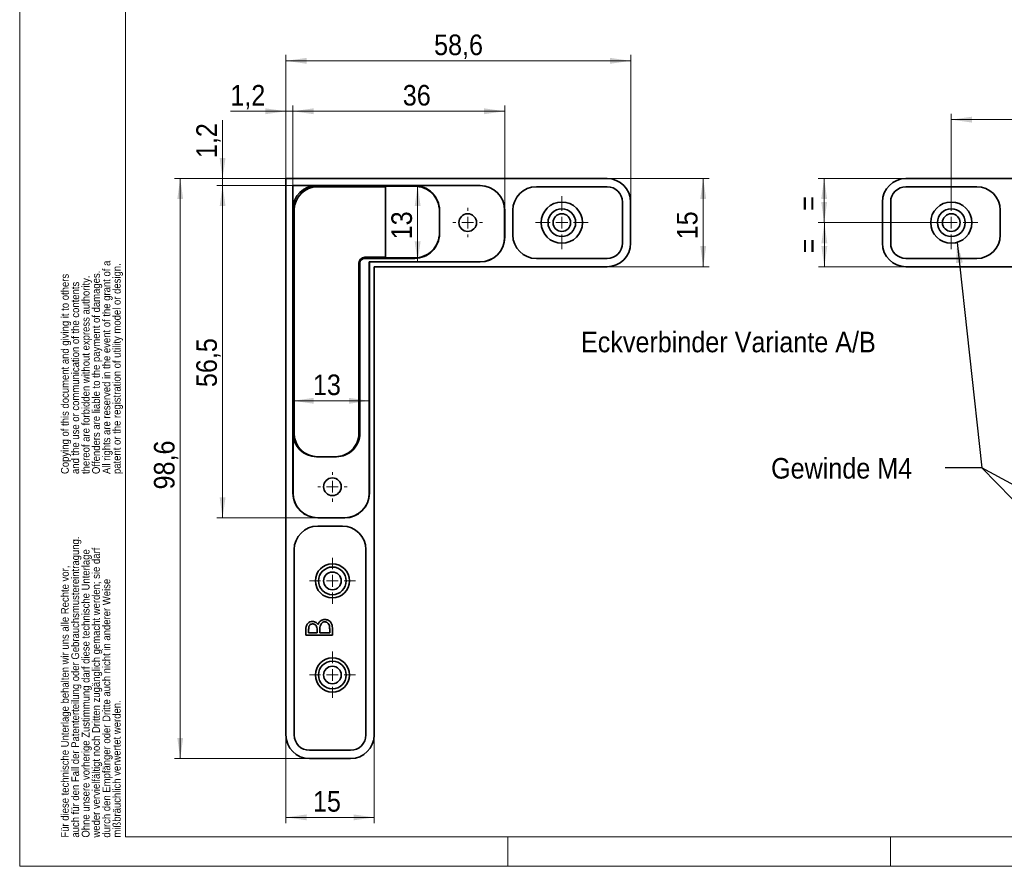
# Model space of a CAD drawing. Header units: millimetres. Extents: x 2 to 420, y 0 to 291.
# Tile 1 of 6: x 2 to 169, y 0 to 144. Entities that reach past the tile are written whole.
import ezdxf

# ---------------------------------------------------------------- set-up
doc = ezdxf.new("R2010")
doc.units = ezdxf.units.MM
doc.linetypes.add('SLD-Durchgehend', pattern=[0])
doc.styles.add('SLDTEXTSTYLE0', font='GOTHIC.TTF', dxfattribs={"width": 0.913})
doc.styles.get("Standard").update_dxf_attribs({"font": 'GOTHIC.TTF'})
doc.dimstyles.new('SLDDIMSTYLE0', dxfattribs={"dimtxt": 3.5, "dimasz": 3.5, "dimexe": 0, "dimexo": 0.0625, "dimgap": 0.875, "dimtad": 1, "dimrnd": 1e-09, "dimzin": 12, "dimdsep": 46, "dimtxsty": 'SLDTEXTSTYLE0', "dimsah": 1, "dimcen": 0.09, "dimadec": 0, "dimazin": 3, "dimtfac": 1, "dimtofl": 0, "dimtmove": 0, "dimatfit": 3, "dimfxl": 1, "dimfrac": 2, "dimtolj": 1, "dimtzin": 12, "dimarcsym": 0})
doc.dimstyles.new('SLDDIMSTYLE1', dxfattribs={"dimtxt": 3.5, "dimasz": 3.5, "dimexe": 0, "dimexo": 0.0625, "dimgap": 0.875, "dimtad": 1, "dimrnd": 1e-09, "dimzin": 12, "dimdsep": 46, "dimtxsty": 'SLDTEXTSTYLE0', "dimsah": 1, "dimcen": 0.09, "dimadec": 0, "dimazin": 3, "dimtfac": 1, "dimtmove": 0, "dimatfit": 0, "dimfxl": 1, "dimfrac": 2, "dimtolj": 1, "dimtzin": 12, "dimarcsym": 0})
doc.dimstyles.new('SLDDIMSTYLE2', dxfattribs={"dimtxt": 0.18, "dimasz": 3.5, "dimexe": 0, "dimexo": 0.0625, "dimgap": 0, "dimtad": 0, "dimtih": 1, "dimtoh": 1, "dimdec": 0, "dimrnd": 1e-09, "dimzin": 0, "dimdsep": 46, "dimtxsty": 'STANDARD', "dimsah": 1, "dimcen": 0.09, "dimadec": 0, "dimazin": 0, "dimtfac": 3.5, "dimtdec": 0, "dimtofl": 0, "dimtmove": 0, "dimatfit": 3, "dimfxl": 1, "dimfrac": 2, "dimtolj": 1, "dimtzin": 0, "dimarcsym": 0})

# ---------------------------------------------------------------- blocks, each defined once
blk = doc.blocks.new('SW_NOTE_3')
at = {"color": 0, "linetype": 'Continuous', "lineweight": 0, "char_height": 1.3229, "attachment_point": 1, "rotation": 90, "style": 'SLDTEXTSTYLE0'}
for s, insert in [('All rights are reserved in the event of the grant of a', (5.37, 0)), ('patent or the registration of utility model or design.', (7.13, 0)), ('Copying of this document and giving it to others', (-1.69, 0)), ('thereof are forbidden without express authority. ', (1.84, 0)), ('Offenders are liable to the payment of damages. ', (3.6, 0)), ('and the use or communication of the contents ', (0.07, 0))]:
    blk.add_mtext(s, dxfattribs=dict(at, insert=insert))
blk = doc.blocks.new('SW_NOTE_4')
at = {"color": 0, "linetype": 'Continuous', "lineweight": 0, "char_height": 1.3229, "attachment_point": 1, "rotation": 90, "style": 'SLDTEXTSTYLE0'}
for s, insert in [('auch für den Fall der Patenterteilung oder Gebrauchsmustereintragung. ', (0.07, 0)), ('Ohne unsere vorherige Zustimmung darf diese technische Unterlage ', (1.84, 0)), ('weder vervielfältigt noch Dritten zugänglich gemacht werden; sie darf', (3.6, 0)), ('Für diese technische Unterlage behalten wir uns alle Rechte vor, ', (-1.69, 0)), ('durch den Empfänger oder Dritte auch nicht in anderer Weise', (5.37, 0)), ('mißbräuchlich verwertet werden.', (7.13, 0))]:
    blk.add_mtext(s, dxfattribs=dict(at, insert=insert))
blk = doc.blocks.new('_D')
at = {"color": 3, "linetype": 'SLD-Durchgehend', "lineweight": 18}
for p, q in [((160.36, 114.42), (160.36, 128.42)), ((207.26, 127.42), (160.36, 127.42)), ((207.26, 117.42), (207.26, 128.42))]:
    blk.add_line(p, q, dxfattribs=at)
for points in [[(160.36, 127.42), (163.86, 126.92), (163.86, 127.92)], [(207.26, 127.42), (203.76, 127.92), (203.76, 126.92)]]:
    blk.add_solid(points, dxfattribs=at)
at = {"color": 3, "linetype": 'SLD-Durchgehend', "lineweight": 18, "insert": (180.23, 131.89), "char_height": 3.5, "attachment_point": 1, "style": 'SLDTEXTSTYLE0'}
blk.add_mtext('46,9', dxfattribs=at)
blk = doc.blocks.new('_D_2')
at = {"color": 3, "linetype": 'SLD-Durchgehend', "lineweight": 18}
for p, q in [((160.36, 109.92), (137.78, 109.92)), ((138.78, 102.42), (138.78, 109.92)), ((152.66, 102.42), (137.78, 102.42))]:
    blk.add_line(p, q, dxfattribs=at)
for points in [[(138.78, 109.92), (138.28, 106.42), (139.28, 106.42)], [(138.78, 102.42), (139.28, 105.92), (138.28, 105.92)]]:
    blk.add_solid(points, dxfattribs=at)
at = {"color": 3, "linetype": 'SLD-Durchgehend', "lineweight": 18, "insert": (134.31, 104.7), "char_height": 3.5, "attachment_point": 1, "rotation": 90, "style": 'SLDTEXTSTYLE0'}
blk.add_mtext('=', dxfattribs=at)
blk = doc.blocks.new('_D_3')
at = {"color": 3, "linetype": 'SLD-Durchgehend', "lineweight": 18}
for p, q in [((152.66, 117.42), (137.75, 117.42)), ((138.75, 109.92), (138.75, 117.42)), ((160.36, 109.92), (137.75, 109.92))]:
    blk.add_line(p, q, dxfattribs=at)
for points in [[(138.75, 117.42), (138.25, 113.92), (139.25, 113.92)], [(138.75, 109.92), (139.25, 113.42), (138.25, 113.42)]]:
    blk.add_solid(points, dxfattribs=at)
at = {"color": 3, "linetype": 'SLD-Durchgehend', "lineweight": 18, "insert": (134.28, 111.91), "char_height": 3.5, "attachment_point": 1, "rotation": 90, "style": 'SLDTEXTSTYLE0'}
blk.add_mtext('=', dxfattribs=at)
blk = doc.blocks.new('_D_4')
at = {"color": 7, "linetype": 'SLD-Durchgehend', "lineweight": 18}
for p, q in [((47.26, 117.42), (47.26, 138.42)), ((47.26, 137.42), (105.86, 137.42)), ((105.86, 113.42), (105.86, 138.42))]:
    blk.add_line(p, q, dxfattribs=at)
for points in [[(47.26, 137.42), (50.76, 136.92), (50.76, 137.92)], [(105.86, 137.42), (102.36, 137.92), (102.36, 136.92)]]:
    blk.add_solid(points, dxfattribs=at)
at = {"color": 7, "linetype": 'SLD-Durchgehend', "lineweight": 18, "insert": (72.44, 141.89), "char_height": 3.5, "attachment_point": 1, "style": 'SLDTEXTSTYLE0'}
blk.add_mtext('58,6', dxfattribs=at)
blk = doc.blocks.new('_D_5')
at = {"color": 7, "linetype": 'SLD-Durchgehend', "lineweight": 18}
for p, q in [((47.26, 117.42), (28.29, 117.42)), ((29.29, 117.42), (29.29, 18.82)), ((51.26, 18.82), (28.29, 18.82))]:
    blk.add_line(p, q, dxfattribs=at)
for points in [[(29.29, 117.42), (28.79, 113.92), (29.79, 113.92)], [(29.29, 18.82), (29.79, 22.32), (28.79, 22.32)]]:
    blk.add_solid(points, dxfattribs=at)
at = {"color": 7, "linetype": 'SLD-Durchgehend', "lineweight": 18, "insert": (24.82, 64.56), "char_height": 3.5, "attachment_point": 1, "rotation": 90, "style": 'SLDTEXTSTYLE0'}
blk.add_mtext('98,6', dxfattribs=at)
blk = doc.blocks.new('_D_6')
at = {"color": 7, "linetype": 'SLD-Durchgehend', "lineweight": 18}
for p, q in [((47.26, 22.82), (47.26, 7.82)), ((62.26, 22.82), (62.26, 7.82)), ((62.26, 8.82), (47.26, 8.82))]:
    blk.add_line(p, q, dxfattribs=at)
for points in [[(47.26, 8.82), (50.76, 8.32), (50.76, 9.32)], [(62.26, 8.82), (58.76, 9.32), (58.76, 8.32)]]:
    blk.add_solid(points, dxfattribs=at)
at = {"color": 7, "linetype": 'SLD-Durchgehend', "lineweight": 18, "insert": (51.85, 13.29), "char_height": 3.5, "attachment_point": 1, "style": 'SLDTEXTSTYLE0'}
blk.add_mtext('15', dxfattribs=at)
blk = doc.blocks.new('_D_10')
at = {"color": 7, "linetype": 'SLD-Durchgehend', "lineweight": 18}
for p, q in [((101.86, 117.42), (119.19, 117.42)), ((118.19, 102.42), (118.19, 117.42)), ((101.86, 102.42), (119.19, 102.42))]:
    blk.add_line(p, q, dxfattribs=at)
for points in [[(118.19, 117.42), (117.69, 113.92), (118.69, 113.92)], [(118.19, 102.42), (118.69, 105.92), (117.69, 105.92)]]:
    blk.add_solid(points, dxfattribs=at)
at = {"color": 7, "linetype": 'SLD-Durchgehend', "lineweight": 18, "insert": (113.72, 107.08), "char_height": 3.5, "attachment_point": 1, "rotation": 90, "style": 'SLDTEXTSTYLE0'}
blk.add_mtext('15', dxfattribs=at)
blk = doc.blocks.new('_D_11')
at = {"color": 7, "linetype": 'SLD-Durchgehend', "lineweight": 18}
for p, q in [((47.26, 117.42), (47.26, 129.85)), ((48.45, 116.22), (48.45, 129.85)), ((47.26, 128.85), (37.81, 128.85)), ((48.45, 128.85), (47.26, 128.85)), ((48.45, 128.85), (52.95, 128.85))]:
    blk.add_line(p, q, dxfattribs=at)
for points in [[(47.26, 128.85), (43.76, 129.35), (43.76, 128.35)], [(48.45, 128.85), (51.95, 128.35), (51.95, 129.35)]]:
    blk.add_solid(points, dxfattribs=at)
at = {"color": 7, "linetype": 'SLD-Durchgehend', "lineweight": 18, "insert": (37.81, 133.32), "char_height": 3.5, "attachment_point": 1, "style": 'SLDTEXTSTYLE0'}
blk.add_mtext('1,2', dxfattribs=at)
blk = doc.blocks.new('_D_12')
at = {"color": 7, "linetype": 'SLD-Durchgehend', "lineweight": 18}
for p, q in [((36.49, 117.42), (36.49, 127.34)), ((47.26, 117.42), (35.49, 117.42)), ((36.49, 116.22), (36.49, 117.42)), ((48.45, 116.22), (35.49, 116.22)), ((36.49, 116.22), (36.49, 111.72))]:
    blk.add_line(p, q, dxfattribs=at)
for points in [[(36.49, 117.42), (36.99, 120.92), (35.99, 120.92)], [(36.49, 116.22), (35.99, 112.72), (36.99, 112.72)]]:
    blk.add_solid(points, dxfattribs=at)
at = {"color": 7, "linetype": 'SLD-Durchgehend', "lineweight": 18, "insert": (32.02, 120.88), "char_height": 3.5, "attachment_point": 1, "rotation": 90, "style": 'SLDTEXTSTYLE0'}
blk.add_mtext('1,2', dxfattribs=at)
blk = doc.blocks.new('_D_13')
at = {"color": 7, "linetype": 'SLD-Durchgehend', "lineweight": 18}
blk.add_line((48.45, 79.63), (61.45, 79.63), dxfattribs=at)
for points in [[(48.45, 79.63), (51.95, 79.13), (51.95, 80.13)], [(61.45, 79.63), (57.95, 80.13), (57.95, 79.13)]]:
    blk.add_solid(points, dxfattribs=at)
at = {"color": 7, "linetype": 'SLD-Durchgehend', "lineweight": 18, "insert": (51.85, 84.1), "char_height": 3.5, "attachment_point": 1, "style": 'SLDTEXTSTYLE0'}
blk.add_mtext('13', dxfattribs=at)
blk = doc.blocks.new('_D_14')
at = {"color": 7, "linetype": 'SLD-Durchgehend', "lineweight": 18}
blk.add_line((69.65, 116.22), (69.65, 103.22), dxfattribs=at)
for points in [[(69.65, 116.22), (69.15, 112.72), (70.15, 112.72)], [(69.65, 103.22), (70.15, 106.72), (69.15, 106.72)]]:
    blk.add_solid(points, dxfattribs=at)
at = {"color": 7, "linetype": 'SLD-Durchgehend', "lineweight": 18, "insert": (65.18, 107.08), "char_height": 3.5, "attachment_point": 1, "rotation": 90, "style": 'SLDTEXTSTYLE0'}
blk.add_mtext('13', dxfattribs=at)
blk = doc.blocks.new('_D_15')
at = {"color": 7, "linetype": 'SLD-Durchgehend', "lineweight": 18}
for p, q in [((48.45, 116.22), (48.45, 129.85)), ((84.45, 112.02), (84.45, 129.85)), ((48.45, 128.85), (84.45, 128.85))]:
    blk.add_line(p, q, dxfattribs=at)
for points in [[(48.45, 128.85), (51.95, 128.35), (51.95, 129.35)], [(84.45, 128.85), (80.95, 129.35), (80.95, 128.35)]]:
    blk.add_solid(points, dxfattribs=at)
at = {"color": 7, "linetype": 'SLD-Durchgehend', "lineweight": 18, "insert": (67.12, 133.32), "char_height": 3.5, "attachment_point": 1, "style": 'SLDTEXTSTYLE0'}
blk.add_mtext('36', dxfattribs=at)
blk = doc.blocks.new('_D_16')
at = {"color": 7, "linetype": 'SLD-Durchgehend', "lineweight": 18}
for p, q in [((48.45, 116.22), (35.49, 116.22)), ((36.49, 116.22), (36.49, 59.72)), ((52.65, 59.72), (35.49, 59.72))]:
    blk.add_line(p, q, dxfattribs=at)
for points in [[(36.49, 116.22), (35.99, 112.72), (36.99, 112.72)], [(36.49, 59.72), (36.99, 63.22), (35.99, 63.22)]]:
    blk.add_solid(points, dxfattribs=at)
at = {"color": 7, "linetype": 'SLD-Durchgehend', "lineweight": 18, "insert": (32.02, 81.96), "char_height": 3.5, "attachment_point": 1, "rotation": 90, "style": 'SLDTEXTSTYLE0'}
blk.add_mtext('56,5', dxfattribs=at)
blk = doc.blocks.new('SW_CENTERMARKSYMBOL_0')
at = {"color": 0, "linetype": 'SLD-Durchgehend', "lineweight": 18}
for p, q in [((0, 2), (0, 4.5)), ((-2, 0), (-4.6, 0)), ((0, 0), (-1, 0)), ((0, 0), (0, 1)), ((0, 0), (0, -1)), ((0, 0), (1, 0)), ((2, 0), (4.5, 0)), ((0, -2), (0, -4.5))]:
    blk.add_line(p, q, dxfattribs=at)
blk = doc.blocks.new('SW_CENTERMARKSYMBOL_5')
at = {"color": 0, "linetype": 'SLD-Durchgehend', "lineweight": 18}
for p, q in [((0, 2), (0, 4.5)), ((-2, 0), (-4.5, 0)), ((0, 0), (-1, 0)), ((0, 0), (0, 1)), ((0, 0), (0, -1)), ((0, 0), (1, 0)), ((2, 0), (4.5, 0)), ((0, -2), (0, -4.5))]:
    blk.add_line(p, q, dxfattribs=at)
blk = doc.blocks.new('SW_CENTERMARKSYMBOL_6')
at = {"color": 0, "linetype": 'SLD-Durchgehend', "lineweight": 18}
for p, q in [((0, 2), (0, 2.5)), ((-2, 0), (-2.5, 0)), ((0, 0), (-1, 0)), ((0, 0), (0, 1)), ((0, 0), (0, -1)), ((0, 0), (1, 0)), ((2, 0), (2.51, 0)), ((0, -2), (0, -2.5))]:
    blk.add_line(p, q, dxfattribs=at)
blk = doc.blocks.new('SW_CENTERMARKSYMBOL_7')
at = {"color": 0, "linetype": 'SLD-Durchgehend', "lineweight": 18}
for p, q in [((0, 2), (0, 2.5)), ((-2, 0), (-2.5, 0)), ((0, 0), (-1, 0)), ((0, 0), (0, 1)), ((0, 0), (0, -1)), ((0, 0), (1, 0)), ((2, 0), (2.5, 0)), ((0, -2), (0, -2.57))]:
    blk.add_line(p, q, dxfattribs=at)
blk = doc.blocks.new('SW_CENTERMARKSYMBOL_8')
at = {"color": 0, "linetype": 'SLD-Durchgehend', "lineweight": 18}
for p, q in [((0, 2), (0, 3.9)), ((-2, 0), (-3.9, 0)), ((0, 0), (-1, 0)), ((0, 0), (0, 1)), ((0, 0), (0, -1)), ((0, 0), (1, 0)), ((2, 0), (3.9, 0)), ((0, -2), (0, -3.9))]:
    blk.add_line(p, q, dxfattribs=at)
blk = doc.blocks.new('SW_CENTERMARKSYMBOL_9')
at = {"color": 0, "linetype": 'SLD-Durchgehend', "lineweight": 18}
for p, q in [((0, 2), (0, 4.02)), ((-2, 0), (-3.9, 0)), ((0, 0), (-1, 0)), ((0, 0), (0, 1)), ((0, 0), (0, -1)), ((0, 0), (1, 0)), ((2, 0), (3.9, 0)), ((0, -2), (0, -3.9))]:
    blk.add_line(p, q, dxfattribs=at)

msp = doc.modelspace()

# ---------------------------------------------------------------- linework, layer by layer
at = {"color": 7, "linetype": 'SLD-Durchgehend', "lineweight": 18}
for p, q in [((2.00027, 0.49982), (2.00027, 291.49982)), ((20.00027, 5.49982), (20.00027, 286.49982)), ((52.65634, 116.02041), (52.45206, 116.2247)), ((69.15681, 116.2032), (69.15681, 116.11104)), ((80.25252, 116.2032), (80.25252, 116.2247)), ((48.45253, 112.22517), (48.65682, 112.02088)), ((84.43102, 112.0247), (84.45252, 112.0247)), ((84.43102, 107.4247), (84.45252, 107.4247)), ((60.65681, 104.02041), (60.65681, 103.83763)), ((69.15681, 103.92979), (69.15681, 103.83763)), ((59.65682, 103.02041), (59.8396, 103.02041)), ((80.25252, 103.24621), (80.25252, 103.2247)), ((48.65682, 74.12041), (48.47403, 74.12041)), ((59.8396, 74.12041), (59.65682, 74.12041)), ((48.47403, 63.9247), (48.45252, 63.9247)), ((61.43102, 63.9247), (61.45253, 63.9247)), ((52.65253, 59.7462), (52.65253, 59.7247)), ((57.25252, 59.7462), (57.25252, 59.7247)), ((20.00027, 5.49982), (410.00027, 5.49982)), ((85.00027, 5.49982), (85.00027, 0.49982)), ((150.00027, 5.49982), (150.00027, 0.49982)), ((415.00027, 0.49982), (2.00027, 0.49982))]:
    msp.add_line(p, q, dxfattribs=at)
at = {"color": 7, "linetype": 'SLD-Durchgehend', "lineweight": 35}
for p, q in [((47.25682, 117.42041), (47.25682, 22.82041)), ((101.85681, 117.42041), (47.25682, 117.42041)), ((152.65681, 117.42041), (207.25681, 117.42041)), ((80.25252, 116.2247), (48.45252, 116.2247)), ((48.45252, 116.2247), (48.45252, 63.9247)), ((48.45252, 116.2247), (48.45253, 116.2247)), ((48.45253, 116.2247), (52.45206, 116.2247)), ((48.45253, 112.22517), (48.45253, 116.2247)), ((64.15681, 116.02041), (52.65634, 116.02041)), ((69.15681, 116.11104), (64.15681, 116.11104)), ((64.15681, 103.92979), (64.15681, 116.11104)), ((69.15681, 116.2032), (80.25252, 116.2032)), ((101.85681, 116.02041), (89.83102, 116.02041)), ((152.65681, 116.02041), (164.68261, 116.02041)), ((104.45681, 106.42041), (104.45681, 113.42041)), ((105.85681, 106.42041), (105.85681, 113.42041)), ((148.65681, 106.42041), (148.65681, 113.42041)), ((150.05681, 106.42041), (150.05681, 113.42041)), ((48.65682, 112.02088), (48.65682, 74.12041)), ((73.35681, 112.0027), (73.35681, 108.03812)), ((84.43102, 112.0247), (84.43102, 107.4247)), ((84.45252, 112.0247), (84.45252, 107.4247)), ((85.83102, 112.02041), (85.83102, 107.82041)), ((168.68261, 112.02041), (168.68261, 107.82041)), ((60.65681, 104.02041), (64.15681, 104.02041)), ((69.15681, 103.83763), (60.65681, 103.83763)), ((69.15681, 103.92979), (64.15681, 103.92979)), ((89.83102, 103.82041), (101.85681, 103.82041)), ((164.68261, 103.82041), (152.65681, 103.82041)), ((59.65682, 74.12041), (59.65682, 103.02041)), ((59.8396, 103.02041), (59.8396, 74.12041)), ((61.43102, 103.24621), (61.43102, 63.9247)), ((61.43102, 103.24621), (61.45253, 103.2247)), ((80.25252, 103.24621), (61.43102, 103.24621)), ((61.45253, 103.2247), (61.45253, 63.9247)), ((80.25252, 103.2247), (61.45253, 103.2247)), ((62.25682, 102.42041), (101.85681, 102.42041)), ((62.25682, 22.82041), (62.25682, 102.42041)), ((192.25681, 102.42041), (152.65681, 102.42041)), ((48.47403, 63.9247), (48.47403, 74.12041)), ((55.83912, 70.12041), (52.4745, 70.12041)), ((57.25252, 59.7462), (52.65253, 59.7462)), ((57.25252, 59.7247), (52.65253, 59.7247)), ((56.85681, 58.3247), (52.65681, 58.3247)), ((48.65682, 54.3247), (48.65682, 22.82041)), ((60.85681, 22.82041), (60.85681, 54.3247)), ((50.65681, 39.80888), (50.65681, 40.68687)), ((51.11835, 40.7608), (51.11835, 40.21272)), ((51.11835, 40.21272), (52.56066, 40.21272)), ((52.56066, 40.21272), (52.56066, 40.48405)), ((53.0222, 40.48045), (53.0222, 40.21272)), ((53.0222, 40.21272), (54.69527, 40.21272)), ((54.69527, 40.21272), (54.69527, 40.78784)), ((55.15681, 41.02582), (55.15681, 39.80888)), ((55.15681, 39.80888), (50.65681, 39.80888)), ((51.25682, 20.22041), (58.25682, 20.22041)), ((51.25682, 18.82041), (58.25682, 18.82041))]:
    msp.add_line(p, q, dxfattribs=at)
for centre, radius in [((94.15681, 109.92041), 3.5), ((94.15681, 109.92041), 2.35), ((160.35681, 109.92041), 3.5), ((160.35681, 109.92041), 2.35), ((78.15681, 109.92041), 1.5), ((94.15681, 109.92041), 1.5), ((160.35681, 109.92041), 1.5), ((55.15681, 65.02041), 1.5), ((55.15681, 49.02041), 2.9), ((55.15681, 49.02041), 2.35), ((55.15681, 49.02041), 1.5), ((55.15681, 33.02041), 2.9), ((55.15681, 33.02041), 2.35), ((55.15681, 33.02041), 1.5)]:
    msp.add_circle(centre, radius, dxfattribs=at)
for centre, radius, start, end in [((101.85681, 113.42041), 4, 0, 90), ((152.65681, 113.42041), 4, 90, 180), ((80.25252, 112.0247), 4.2, 0, 90), ((80.25252, 112.0247), 4.1785, 0, 90), ((89.83102, 112.02041), 4, 90, 180), ((101.85681, 113.42041), 2.6, 0, 90), ((152.65681, 113.42041), 2.6, 90, 180), ((164.68261, 112.02041), 4, 0, 90), ((80.25252, 107.4247), 4.2, 270, 0), ((80.25252, 107.4247), 4.1785, 270, 0), ((89.83102, 107.82041), 4, 180, 270), ((164.68261, 107.82041), 4, 270, 0), ((101.85681, 106.42041), 4, 270, 0), ((101.85681, 106.42041), 2.6, 270, 0), ((152.65681, 106.42041), 4, 180, 270), ((152.65681, 106.42041), 2.6, 180, 270), ((60.65681, 103.02041), 1, 90, 180), ((60.65681, 103.02041), 0.81721, 90, 180), ((52.65252, 63.9247), 4.2, 180, 270), ((52.65252, 63.9247), 4.1785, 180, 270), ((57.25252, 63.9247), 4.2, 270, 0), ((57.25252, 63.9247), 4.1785, 270, 0), ((52.65681, 54.3247), 4, 90, 180), ((56.85681, 54.3247), 4, 0, 90), ((51.25681, 22.82041), 4, 180, 270), ((51.25681, 22.82041), 2.6, 180, 270), ((58.25681, 22.82041), 4, 270, 0), ((58.25681, 22.82041), 2.6, 270, 0)]:
    msp.add_arc(centre, radius, start, end, dxfattribs=at)
for centre, major_axis, ratio, start_param, end_param in [((52.453, 112.22422), (2.82909, -2.82909), 0.999764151, 2.356312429, 3.926872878), ((52.65729, 112.01994), (2.82909, -2.82909), 0.999764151, 2.356312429, 3.926872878), ((69.15681, 112.0027), (0, -4.2005), 0.999882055, 1.570796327, 3.141592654), ((69.15681, 111.91054), (0, -4.2005), 0.999882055, 1.570796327, 3.141592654), ((69.15681, 108.13028), (0, -4.2005), 0.999882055, 0, 1.570796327), ((69.15681, 108.03812), (0, -4.2005), 0.999882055, 0, 1.570796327), ((52.4745, 74.12041), (4.00047, 0), 0.999882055, 3.141592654, 4.71238898), ((52.65729, 74.12041), (4.00047, 0), 0.999882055, 3.141592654, 4.71238898), ((55.65634, 74.12041), (-4.00047, 0), 0.999882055, 1.570796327, 3.141592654), ((55.83913, 74.12041), (-4.00047, 0), 0.999882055, 1.570796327, 3.141592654)]:
    msp.add_ellipse(centre, major_axis=major_axis, ratio=ratio, start_param=start_param, end_param=end_param, dxfattribs=at)
for points, knots in [([(50.65681, 40.68687), (50.66046, 40.87977), (50.66772, 41.26369), (50.89875, 41.77028), (51.31883, 42.06642), (51.62084, 42.09985), (51.7719, 42.11657)], [0, 0, 0, 0, 0.28135207, 0.559956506, 0.779912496, 1, 1, 1, 1]), ([(51.7719, 42.11657), (51.87811, 42.1089), (52.09044, 42.09359), (52.45176, 41.94593), (52.62413, 41.72882), (52.72923, 41.59643)], [0, 0, 0, 0, 0.280871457, 0.56151866, 1, 1, 1, 1]), ([(52.72923, 41.59643), (52.78382, 41.73139), (52.89277, 42.0007), (53.19396, 42.28478), (53.53824, 42.43848), (53.7657, 42.45464), (53.87947, 42.46272)], [0, 0, 0, 0, 0.280403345, 0.559573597, 0.779704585, 1, 1, 1, 1]), ([(53.87947, 42.05888), (53.76915, 42.04537), (53.54832, 42.01834), (53.22613, 41.75888), (53.13253, 41.48785), (53.07538, 41.32239)], [0, 0, 0, 0, 0.279981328, 0.560436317, 1, 1, 1, 1]), ([(53.87947, 42.46272), (54.08115, 42.43601), (54.48474, 42.38255), (54.91293, 41.97798), (55.12965, 41.50117), (55.14775, 41.1844), (55.15681, 41.02582)], [0, 0, 0, 0, 0.279140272, 0.55862978, 0.779060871, 1, 1, 1, 1]), ([(54.69527, 40.78784), (54.69278, 40.92941), (54.68781, 41.21185), (54.59669, 41.6366), (54.34925, 41.91121), (54.09281, 42.04031), (53.95058, 42.05269), (53.87947, 42.05888)], [0, 0, 0, 0, 0.251056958, 0.500850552, 0.74950708, 0.874763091, 1, 1, 1, 1]), ([(51.78001, 41.71272), (51.66928, 41.69961), (51.50275, 41.67988), (51.32974, 41.5388), (51.1385, 41.26874), (51.1273, 40.98638), (51.11835, 40.7608)], [0, 0, 0, 0, 0.2492780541, 0.3749122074, 0.5005969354, 1, 1, 1, 1]), ([(52.56066, 40.48405), (52.55832, 40.62087), (52.55364, 40.8939), (52.48471, 41.2377), (52.33105, 41.46864), (52.17455, 41.60435), (51.98601, 41.69602), (51.84867, 41.70716), (51.78001, 41.71272)], [0, 0, 0, 0, 0.250526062, 0.499967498, 0.625071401, 0.750104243, 0.875075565, 1, 1, 1, 1]), ([(53.07538, 41.32239), (53.05602, 41.16585), (53.02142, 40.88619), (53.02196, 40.60448), (53.0222, 40.48045)], [0, 0, 0, 0, 0.559734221, 1, 1, 1, 1])]:
    msp.add_open_spline(points, degree=3, knots=knots, dxfattribs=at)

# ---------------------------------------------------------------- block references
at = {"color": 3, "linetype": 'SLD-Durchgehend', "lineweight": 18}
for name, p in [('SW_CENTERMARKSYMBOL_5', (94.15681, 109.92041)), ('SW_CENTERMARKSYMBOL_0', (160.35681, 109.92041)), ('SW_CENTERMARKSYMBOL_6', (78.15681, 109.92041)), ('SW_CENTERMARKSYMBOL_7', (55.15681, 65.02041)), ('SW_CENTERMARKSYMBOL_8', (55.15681, 49.02041)), ('SW_CENTERMARKSYMBOL_9', (55.15681, 33.02041))]:
    msp.add_blockref(name, p, dxfattribs=at)
at = {"color": 7, "linetype": 'Continuous', "lineweight": 0}
for name, p in [('SW_NOTE_3', (10.71018, 67.18399)), ('SW_NOTE_4', (10.70654, 5.3783))]:
    msp.add_blockref(name, p, dxfattribs=at)

# ---------------------------------------------------------------- texts
at = {"color": 3, "linetype": 'Continuous', "lineweight": 0, "char_height": 3.5, "attachment_point": 1, "style": 'SLDTEXTSTYLE0'}
for s, insert in [('Eckverbinder Variante A/B', (97.4129, 91.37776)), ('Gewinde M4', (129.72874, 69.908))]:
    msp.add_mtext(s, dxfattribs=dict(at, insert=insert))

# ---------------------------------------------------------------- dimensions: what is measured, and where the dimension line sits
at = {"color": 7, "linetype": 'SLD-Durchgehend', "lineweight": 18}
for base, p1, p2, dimstyle, picture, middle in [((105.85681, 137.42041), (47.25681, 117.42041), (105.85681, 113.42041), 'SLDDIMSTYLE0', '_D_4', (76.96106, 137.42041)), ((47.25681, 128.85279), (48.45252, 116.2247), (47.25681, 117.42041), 'SLDDIMSTYLE1', '_D_11', (41.04037, 128.85279)), ((84.45252, 128.85279), (48.45252, 116.2247), (84.45252, 112.0247), 'SLDDIMSTYLE0', '_D_15', (69.70142, 128.85279)), ((61.45252, 79.62661), (48.45252, 63.9247), (61.45252, 63.9247), 'SLDDIMSTYLE0', '_D_13', (54.43125, 79.62661)), ((47.25681, 8.82041), (62.25681, 22.82041), (47.25681, 22.82041), 'SLDDIMSTYLE0', '_D_6', (54.43125, 8.82041))]:
    dim = msp.add_linear_dim(base=base, p1=p1, p2=p2, dimstyle=dimstyle, dxfattribs=at)
    dim.commit()
    dim.dimension.update_dxf_attribs({"geometry": picture, "text_midpoint": middle, "dimtype": 160})
at = {"color": 3, "linetype": 'SLD-Durchgehend', "lineweight": 18}
dim = msp.add_linear_dim(base=(160.35681, 127.42041), p1=(207.25681, 117.42041), p2=(160.35681, 114.42041), dimstyle='SLDDIMSTYLE0', dxfattribs=at)
dim.commit()
dim.dimension.update_dxf_attribs({"geometry": '_D', "text_midpoint": (184.75778, 127.42041), "dimtype": 160})
at = {"color": 7, "linetype": 'SLD-Durchgehend', "lineweight": 18}
for base, p1, p2, dimstyle, picture, middle in [((36.48892, 117.42041), (48.45252, 116.2247), (47.25681, 117.42041), 'SLDDIMSTYLE1', '_D_12', (36.48892, 124.11112)), ((29.2889, 18.82041), (47.25681, 117.42041), (51.25681, 18.82041), 'SLDDIMSTYLE0', '_D_5', (29.2889, 69.08858)), ((118.19105, 117.42041), (101.85681, 102.42041), (101.85681, 117.42041), 'SLDDIMSTYLE0', '_D_10', (118.19105, 109.67033)), ((36.48892, 59.7247), (48.45252, 116.2247), (52.65252, 59.7247), 'SLDDIMSTYLE0', '_D_16', (36.48892, 86.48193)), ((69.65206, 103.2247), (80.25252, 116.2247), (61.45252, 103.2247), 'SLDDIMSTYLE0', '_D_14', (69.65206, 109.67033))]:
    dim = msp.add_linear_dim(base=base, p1=p1, p2=p2, angle=90, dimstyle=dimstyle, dxfattribs=at)
    dim.commit()
    dim.dimension.update_dxf_attribs({"geometry": picture, "text_midpoint": middle, "dimtype": 160})
at = {"color": 3, "linetype": 'SLD-Durchgehend', "lineweight": 18}
for base, p1, p2, picture, middle in [((138.75109, 117.42041), (160.35681, 109.92041), (152.65681, 117.42041), '_D_3', (138.75109, 113.3242)), ((138.78287, 109.92041), (152.65681, 102.42041), (160.35681, 109.92041), '_D_2', (138.78287, 106.11914))]:
    dim = msp.add_linear_dim(base=base, p1=p1, p2=p2, angle=90, dimstyle='SLDDIMSTYLE0', dxfattribs=at)
    dim.commit()
    dim.dimension.update_dxf_attribs({"geometry": picture, "text_midpoint": middle, "dimtype": 160})

# ---------------------------------------------------------------- leaders
at = {"color": 3, "linetype": 'Continuous', "lineweight": 0}
for points in [[(161.35738, 106.56648), (165.57459, 68.24022), (159.32459, 68.24022)], [(197.2901, 51.05479), (165.57459, 68.24022), (159.32459, 68.24022)], [(197.528, 35.27106), (165.57459, 68.24022), (159.32459, 68.24022)]]:
    msp.add_leader(points, dimstyle='SLDDIMSTYLE2', dxfattribs=at)

doc.saveas('drawing.dxf')
